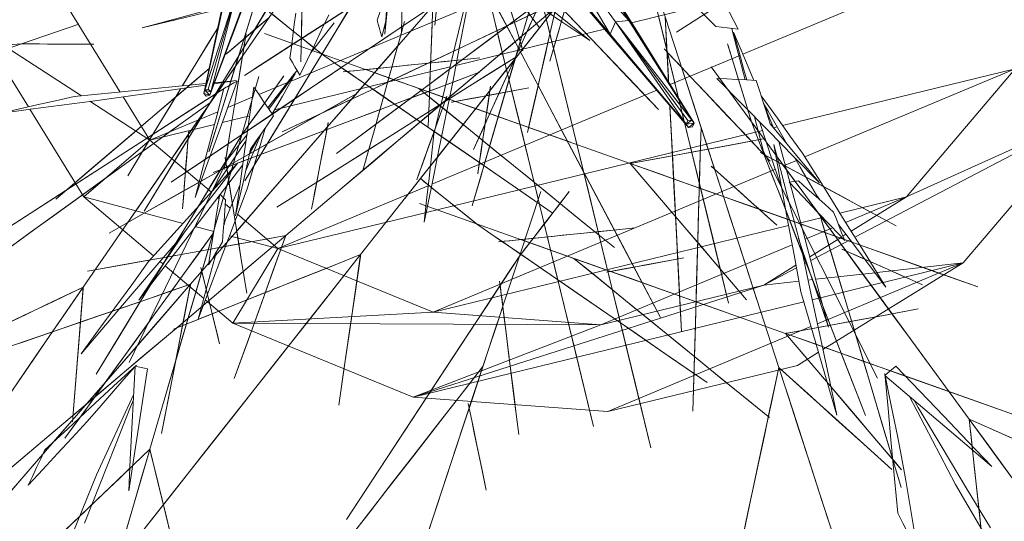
# Model space of a CAD drawing. Header units: centimetres. Extents: x 511 to 2122, y 723 to 1373.
# Tile 33 of 89: x 1365 to 1393, y 979 to 993. Entities that reach past the tile are written whole.
import ezdxf

# ---------------------------------------------------------------- set-up
doc = ezdxf.new("R2010")
doc.units = ezdxf.units.CM
doc.layers.add('A-DETL-GENF', color=92, linetype='Continuous', lineweight=18)
doc.layers.add('G-IMPT', color=8, linetype='Continuous', lineweight=18)

# ---------------------------------------------------------------- blocks, each defined once
blk = doc.blocks.new('Vegetação 69 - Tree_Bamboo26_DWG-477148-PROJETO_TÉRREO')
at = {"layer": 'G-IMPT'}
for p, q in [((49.683, -29.289), (53.475, -25.707)), ((49.764, -26.913), (53.475, -25.707)), ((45.364, -28.343), (49.646, -26.951)), ((42.132, -30.691), (45.364, -28.343)), ((43.212, -32.282), (45.364, -28.343)), ((45.364, -28.343), (47.092, -31.735)), ((37.678, -28.827), (37.641, -28.774)), ((47.092, -31.735), (49.365, -29.589)), ((49.444, -30.971), (54.071, -29.467)), ((41.696, -31.008), (41.838, -30.904)), ((39.812, -32.376), (41.601, -31.077)), ((47.092, -31.735), (49.202, -31.049)), ((44.807, -33.395), (47.092, -31.735)), ((47.092, -31.735), (47.092, -34.639)), ((47.092, -31.735), (47.596, -34.913)), ((38.464, -33.356), (39.738, -32.43)), ((42.549, -33.498), (42.949, -32.765)), ((33.451, -40.256), (38.464, -33.356)), ((34.575, -48.963), (38.464, -33.356)), ((38.464, -33.356), (36.843, -41.984)), ((38.464, -33.356), (41.156, -36.048)), ((44.246, -33.803), (44.753, -33.434)), ((42.706, -33.983), (42.904, -34.093)), ((51.935, -34.003), (51.918, -33.938)), ((51.918, -33.938), (51.935, -34.003)), ((41.156, -36.048), (42.21, -34.117)), ((43.372, -34.438), (43.603, -34.27)), ((43.892, -34.059), (43.95, -34.018)), ((45.075, -35.415), (44.059, -34.148)), ((41.156, -36.048), (43.037, -34.681)), ((48.38, -34.74), (48.516, -34.504)), ((48.649, -34.581), (48.38, -34.74)), ((48.38, -34.74), (48.382, -34.583)), ((48.38, -34.74), (51.868, -37.12)), ((48.513, -34.816), (48.38, -34.74)), ((48.38, -34.74), (52.31, -37.375)), ((48.516, -34.504), (48.382, -34.583)), ((48.649, -34.581), (48.513, -34.816)), ((48.513, -34.816), (48.647, -34.737)), ((48.513, -34.816), (52.758, -37.11)), ((48.513, -34.816), (52.31, -37.375)), ((48.516, -34.504), (52.322, -36.334)), ((48.649, -34.581), (48.516, -34.504)), ((48.516, -34.504), (52.764, -36.59)), ((48.649, -34.581), (48.647, -34.737)), ((48.647, -34.737), (52.758, -37.11)), ((48.649, -34.581), (52.758, -37.11)), ((48.649, -34.581), (52.764, -36.59)), ((47.092, -34.989), (47.092, -36.222)), ((48.727, -36.023), (48.82, -35.04)), ((48.862, -35.069), (48.727, -36.023)), ((47.668, -35.372), (47.851, -36.525)), ((49.321, -35.941), (48.811, -35.431)), ((51.152, -35.772), (50.832, -35.451)), ((36.843, -41.984), (41.156, -36.048)), ((41.156, -36.048), (41.156, -42.672)), ((41.156, -36.048), (42.27, -43.079)), ((51.315, -43.498), (48.863, -36.415)), ((47.898, -36.823), (48.124, -38.248)), ((47.092, -37.346), (47.092, -45.241)), ((48.979, -39.913), (50.433, -37.696)), ((48.138, -38.337), (49.421, -46.436)), ((46.849, -48.191), (40.046, -39.497)), ((50.162, -40.765), (49.129, -39.458)), ((48.979, -39.913), (46.504, -43.687)), ((30.815, -48.367), (33.451, -40.256)), ((33.451, -57.825), (33.451, -40.256)), ((33.451, -40.256), (34.575, -56.3)), ((33.451, -40.256), (34.575, -48.963)), ((34.575, -48.963), (36.843, -41.984)), ((36.843, -41.984), (36.843, -57.975)), ((36.843, -41.984), (39.379, -57.995)), ((41.156, -42.713), (41.156, -57.844)), ((49.082, -42.651), (49.698, -42.983)), ((42.297, -43.251), (43.964, -53.774)), ((46.504, -43.687), (41.123, -51.892)), ((47.092, -45.503), (47.092, -51.146)), ((49.978, -52.19), (46.849, -48.191)), ((30.815, -48.367), (30.815, -56.896)), ((32.322, -57.877), (30.815, -48.367)), ((34.575, -56.3), (34.575, -48.963)), ((34.575, -48.963), (35.995, -57.925)), ((46.294, -52.596), (50.855, -50.383)), ((46.294, -52.596), (50.004, -50.735)), ((46.825, -52.376), (50.855, -50.383)), ((46.825, -52.376), (51.59, -50.955)), ((47.092, -51.195), (47.092, -52.196)), ((47.216, -53.319), (51.59, -50.955)), ((47.286, -52.738), (51.59, -50.955)), ((46.685, -53.539), (51.475, -51.88)), ((47.216, -53.319), (51.475, -51.88)), ((42.055, -54.739), (46.825, -52.376)), ((42.214, -54.673), (46.825, -52.376)), ((46.825, -52.376), (46.294, -52.596)), ((46.685, -53.539), (50.624, -52.232)), ((47.286, -52.738), (46.825, -52.376)), ((42.055, -54.739), (46.294, -52.596)), ((42.214, -54.673), (47.286, -52.738)), ((42.331, -54.956), (47.286, -52.738)), ((42.352, -54.782), (47.286, -52.738)), ((47.286, -52.738), (47.216, -53.319)), ((42.172, -55.022), (47.216, -53.319)), ((42.331, -54.956), (47.216, -53.319)), ((47.216, -53.319), (46.685, -53.539)), ((42.172, -55.022), (46.685, -53.539)), ((47.092, -53.404), (47.092, -56.323)), ((44.063, -54.401), (44.581, -57.672)), ((42.055, -54.739), (42.033, -54.914)), ((42.172, -55.022), (42.033, -54.914)), ((42.214, -54.673), (42.055, -54.739)), ((42.172, -55.022), (42.055, -54.739)), ((42.214, -54.673), (42.172, -55.022)), ((42.331, -54.956), (42.172, -55.022)), ((42.214, -54.673), (42.331, -54.956)), ((42.214, -54.673), (42.352, -54.782)), ((42.331, -54.956), (42.352, -54.782)), ((34.378, -57.831), (34.575, -56.3)), ((34.575, -56.3), (35.086, -57.872)), ((34.575, -56.3), (34.965, -57.865)), ((31.152, -57.931), (30.815, -56.896)), ((44.601, -57.802), (47.092, -73.528)), ((33.451, -65.007), (31.222, -58.147)), ((32.434, -58.588), (32.37, -58.18)), ((33.451, -58.501), (33.451, -58.211)), ((34.301, -58.429), (34.325, -58.236)), ((35.063, -58.257), (35.089, -58.362)), ((35.213, -58.261), (35.241, -58.349)), ((36.091, -58.53), (36.295, -59.82)), ((36.843, -58.514), (36.843, -59.506)), ((40.511, -58.435), (38.684, -58.474)), ((39.452, -58.457), (39.534, -58.978)), ((41.156, -58.349), (41.156, -58.51)), ((33.451, -65.007), (32.437, -58.608)), ((33.451, -61.374), (33.451, -58.586)), ((33.948, -61.158), (34.283, -58.569)), ((35.136, -58.55), (35.606, -60.438)), ((35.305, -58.547), (35.809, -60.098)), ((41.156, -58.758), (41.156, -69.215)), ((39.598, -59.377), (41.156, -69.215)), ((37.611, -59.568), (37.844, -59.466)), ((35.834, -60.175), (35.881, -60.319)), ((29.565, -60.524), (29.492, -60.521)), ((35.963, -60.572), (36.843, -63.279)), ((36.392, -60.431), (36.843, -63.279)), ((36.843, -60.283), (36.843, -63.279)), ((35.671, -60.699), (38.464, -71.907)), ((33.451, -65.007), (33.938, -61.237)), ((33.451, -65.007), (33.451, -61.397)), ((36.843, -63.279), (41.156, -69.215)), ((38.464, -71.907), (36.843, -63.279)), ((33.451, -65.007), (38.464, -71.907))]:
    blk.add_line(p, q, dxfattribs=at)
at = {"layer": 'G-IMPT', "flags": 128}
for points in [[(52.763, -29.91), (52.509, -27.271), (52.076, -22.779), (51.136, -13.011)], [(35.808, -25.273), (34.371, -23.243), (32.934, -21.214), (31.498, -19.185), (30.061, -17.156)], [(30.061, -17.156), (31.849, -19.681), (33.638, -22.207), (35.426, -24.733), (37.214, -27.259)], [(45.812, -27.602), (45.025, -25.328), (44.239, -23.055), (43.452, -20.781), (42.666, -18.507)], [(42.666, -18.507), (43.687, -21.458), (44.708, -24.408), (45.73, -27.359), (46.751, -30.309)], [(24.508, -19.551), (26.736, -21.161), (28.965, -22.772), (31.193, -24.382), (33.421, -25.993)], [(37.971, -29.176), (36.862, -26.95), (35.752, -24.725), (34.643, -22.5), (33.533, -20.275)], [(33.533, -20.275), (34.914, -23.045), (36.295, -25.814), (37.676, -28.584), (39.057, -31.354)], [(32.117, -25.335), (31.599, -24.436), (31.08, -23.538), (30.561, -22.639), (30.042, -21.741)], [(41.534, -27.376), (40.321, -26.017), (39.108, -24.657), (37.895, -23.298), (36.682, -21.938)], [(40.357, -21.711), (40.652, -23.128), (40.946, -24.544), (41.241, -25.961), (41.535, -27.378)], [(52.509, -27.271), (52.702, -26.117), (52.895, -24.964), (53.088, -23.811), (53.281, -22.657)], [(35.773, -26.132), (35.254, -25.346), (34.735, -24.559), (34.216, -23.773), (33.697, -22.986)], [(33.697, -22.986), (34.028, -23.255), (34.36, -23.523), (34.691, -23.792), (35.022, -24.061)], [(40.165, -27.839), (40.057, -26.677), (39.949, -25.515), (39.841, -24.353), (39.733, -23.19)], [(39.733, -23.19), (39.786, -23.763), (39.84, -24.336), (39.893, -24.91), (39.946, -25.483)], [(31.065, -23.513), (31.789, -24.766), (32.512, -26.019), (33.236, -27.272), (33.959, -28.525)], [(38.122, -23.553), (38.975, -24.508), (39.828, -25.464), (40.681, -26.42), (41.534, -27.376)], [(35.022, -24.061), (35.686, -25.252), (36.35, -26.444), (37.014, -27.635), (37.678, -28.827)], [(41.535, -27.378), (41.348, -26.476), (41.16, -25.574), (40.973, -24.673), (40.786, -23.771)], [(46.442, -30.702), (45.809, -29.148), (45.177, -27.593), (44.544, -26.039), (43.912, -24.485)], [(43.912, -24.485), (44.403, -25.69), (44.893, -26.896), (45.384, -28.102), (45.874, -29.307)], [(53.01, -24.276), (52.885, -25.025), (52.759, -25.774), (52.634, -26.522), (52.509, -27.271)], [(33.957, -28.524), (32.379, -27.613), (30.802, -26.702), (29.224, -25.791), (27.646, -24.88)], [(34.992, -33.038), (33.46, -31.08), (31.928, -29.122), (30.396, -27.164), (28.863, -25.205)], [(28.863, -25.205), (30.771, -27.643), (32.678, -30.08), (34.585, -32.518), (36.492, -34.955)], [(36.234, -28.339), (35.958, -28.143), (34.472, -27.093), (32.986, -26.043), (31.5, -24.992)], [(33.959, -28.525), (33.499, -27.728), (33.038, -26.93), (32.578, -26.132), (32.117, -25.335)], [(39.66, -30.145), (38.573, -28.867), (37.485, -27.589), (36.397, -26.311), (35.31, -25.033)], [(35.31, -25.033), (36.153, -26.024), (36.997, -27.016), (37.841, -28.007), (38.684, -28.998)], [(40.546, -31.964), (39.361, -30.291), (38.177, -28.618), (36.992, -26.946), (35.808, -25.273)], [(35.923, -25.526), (37.31, -25.984), (38.696, -26.441), (40.083, -26.898), (41.47, -27.356)], [(41.535, -27.378), (40.132, -26.915), (38.729, -26.452), (37.326, -25.989), (35.923, -25.526)], [(39.946, -25.483), (40.096, -27.103), (40.247, -28.724), (40.397, -30.345), (40.547, -31.966)], [(49.2, -31.057), (49.346, -29.697), (49.493, -28.337), (49.64, -26.976), (49.786, -25.616)], [(49.786, -25.616), (49.772, -26.454), (49.757, -27.291), (49.743, -28.129), (49.728, -28.967)], [(29.519, -25.962), (30.629, -26.603), (31.738, -27.243), (32.848, -27.884), (33.957, -28.524)], [(33.421, -25.993), (34.427, -26.793), (35.432, -27.593), (36.438, -28.393)], [(37.631, -28.76), (37.202, -28.153), (36.726, -27.48), (36.25, -26.806), (35.773, -26.132)], [(42.601, -31.961), (41.632, -30.619), (40.662, -29.278), (39.692, -27.936), (38.723, -26.595)], [(38.723, -26.595), (39.529, -27.55), (40.335, -28.506), (41.141, -29.461), (41.947, -30.417)], [(43.058, -32.38), (41.72, -31.043), (40.383, -29.705), (39.045, -28.367), (37.707, -27.029)], [(37.707, -27.029), (39.335, -28.657), (40.963, -30.285), (42.591, -31.913), (44.219, -33.541)], [(32.417, -27.201), (33.725, -27.59), (35.032, -27.98), (36.34, -28.37), (37.647, -28.76)], [(37.402, -29.263), (36.156, -28.747), (34.91, -28.232), (33.663, -27.716), (32.417, -27.201)], [(37.214, -27.259), (38.047, -28.435), (38.88, -29.611), (39.713, -30.788), (40.546, -31.964)], [(41.47, -27.356), (41.486, -27.361), (41.503, -27.367), (41.519, -27.372), (41.535, -27.378)], [(52.838, -40.045), (51.073, -38.067), (48.068, -34.699), (41.535, -27.378)], [(48.968, -33.889), (48.117, -32.2), (47.266, -30.51), (46.414, -28.821), (45.563, -27.131)], [(45.563, -27.131), (46.599, -29.187), (47.635, -31.243), (48.671, -33.299), (49.522, -34.988)], [(51.752, -30.352), (51.941, -29.582), (52.131, -28.811), (52.32, -28.041), (52.509, -27.271)], [(52.509, -27.271), (52.472, -27.421), (52.435, -27.57), (52.399, -27.72), (52.362, -27.87)], [(40.547, -31.966), (40.452, -30.934), (40.356, -29.903), (40.26, -28.871), (40.165, -27.839)], [(41.884, -32.378), (41.955, -31.213), (42.026, -30.048), (42.098, -28.883), (42.169, -27.718)], [(42.169, -27.718), (42.134, -28.293), (42.098, -28.867), (42.063, -29.442), (42.028, -30.016)], [(48.55, -35.513), (47.866, -33.535), (47.181, -31.557), (46.496, -29.58), (45.812, -27.602)], [(52.362, -27.87), (52.235, -28.384), (52.109, -28.898), (51.983, -29.412), (51.857, -29.926)], [(28.05, -28.525), (29.51, -28.525), (30.97, -28.525), (32.43, -28.525), (33.89, -28.525)], [(33.959, -28.525), (32.482, -28.525), (31.004, -28.525), (29.527, -28.525), (28.05, -28.525)], [(33.89, -28.525), (33.907, -28.525), (33.925, -28.525), (33.942, -28.525), (33.959, -28.525)], [(48.662, -37.014), (46.366, -35.688), (42.457, -33.431), (33.959, -28.525)], [(37.647, -28.76), (37.586, -28.886), (37.525, -29.011), (37.464, -29.137), (37.402, -29.263)], [(46.331, -35.917), (45.466, -34.823), (37.856, -28.547)], [(34.507, -29.188), (36, -29.874), (37.492, -30.56), (38.984, -31.247), (40.477, -31.933)], [(40.547, -31.966), (39.037, -31.271), (37.527, -30.577), (36.017, -29.882), (34.507, -29.188)], [(41.629, -36.513), (40.715, -34.678), (39.8, -32.844), (38.886, -31.01), (37.971, -29.176)], [(38.684, -28.998), (39.628, -30.107), (40.571, -31.215), (41.514, -32.323), (42.457, -33.431)], [(45.613, -36.302), (45.102, -34.484), (44.591, -32.667), (44.08, -30.849), (43.569, -29.032)], [(43.569, -29.032), (43.966, -30.442), (44.362, -31.851), (44.758, -33.261), (45.154, -34.671)], [(49.728, -28.967), (49.478, -30.731), (49.228, -32.495), (48.977, -34.259), (48.915, -34.696)], [(44.035, -34.119), (43.955, -34.019), (42.772, -32.545), (41.59, -31.07), (40.407, -29.596)], [(40.407, -29.596), (41.928, -31.262), (42.856, -32.279)], [(47.47, -34.028), (46.447, -32.883), (45.425, -31.737), (44.403, -30.591), (43.381, -29.446)], [(43.381, -29.446), (44.126, -30.281), (44.872, -31.117), (45.617, -31.952), (46.363, -32.788)], [(45.874, -29.307), (46.423, -30.655), (46.971, -32.003), (47.52, -33.351), (48.068, -34.699)], [(41.678, -32.982), (40.349, -32.214), (39.019, -31.446), (37.689, -30.679), (36.36, -29.911)], [(36.36, -29.911), (37.33, -30.471), (38.299, -31.031), (39.269, -31.591), (40.239, -32.151)], [(42.028, -30.016), (41.929, -31.641), (41.829, -33.265), (41.73, -34.89), (41.631, -36.515)], [(51.857, -29.926), (51.831, -30.033), (51.804, -30.139), (51.778, -30.245), (51.752, -30.352)], [(42.457, -33.431), (41.758, -32.61), (41.059, -31.788), (40.36, -30.967), (39.66, -30.145)], [(41.947, -30.417), (42.763, -31.619), (43.579, -32.822), (44.395, -34.025), (45.211, -35.227)], [(48.964, -33.583), (48.321, -32.939), (47.066, -31.683), (45.811, -30.427)], [(45.811, -30.427), (47.44, -32.057), (48.964, -33.581)], [(46.751, -30.309), (47.201, -31.61), (47.651, -32.911), (48.101, -34.212), (48.55, -35.513)], [(39.467, -35.394), (39.303, -34.238), (39.14, -33.082), (38.977, -31.926), (38.813, -30.77)], [(38.813, -30.77), (38.894, -31.34), (38.974, -31.91), (39.055, -32.48), (39.135, -33.05)], [(48.786, -35.406), (48.023, -34.643), (46.726, -33.346), (45.428, -32.048), (44.13, -30.75)], [(44.13, -30.75), (45.746, -32.366), (47.361, -33.981), (48.786, -35.406)], [(48.068, -34.699), (47.662, -33.7), (47.255, -32.701), (46.849, -31.701), (46.442, -30.702)], [(39.057, -31.354), (39.7, -32.643), (40.343, -33.933), (40.986, -35.223), (41.629, -36.513)], [(48.856, -34.667), (48.963, -33.54), (49.082, -32.299), (49.2, -31.057)], [(44.054, -35.376), (42.789, -34.512), (41.523, -33.648), (40.257, -32.785), (38.992, -31.921)], [(38.992, -31.921), (39.97, -32.464), (40.948, -33.007), (41.663, -33.404)], [(40.239, -32.151), (41.326, -32.778), (42.413, -33.406), (43.499, -34.033), (44.586, -34.661)], [(40.477, -31.933), (40.494, -31.941), (40.512, -31.95), (40.53, -31.958), (40.547, -31.966)], [(51.584, -47.553), (49.86, -45.119), (46.926, -40.975), (40.547, -31.966)], [(45.211, -35.227), (44.558, -34.41), (43.906, -33.594), (43.254, -32.777), (42.601, -31.961)], [(48.035, -40.184), (47.296, -38.188), (46.558, -36.191), (45.819, -34.195), (45.081, -32.199)], [(45.081, -32.199), (45.98, -34.628), (46.878, -37.057), (47.777, -39.486), (48.675, -41.915)], [(39.009, -32.579), (38.687, -32.579), (38.366, -32.579), (38.044, -32.579), (37.722, -32.579)], [(37.722, -32.579), (38.581, -32.579), (39.44, -32.579), (40.299, -32.579), (41.158, -32.579)], [(40.981, -32.579), (40.488, -32.579), (39.995, -32.579), (39.502, -32.579), (39.009, -32.579)], [(41.158, -32.579), (41.114, -32.579), (41.07, -32.579), (41.026, -32.579), (40.981, -32.579)], [(41.631, -36.515), (41.694, -35.481), (41.757, -34.447), (41.82, -33.413), (41.884, -32.378)], [(46.366, -35.688), (45.539, -34.861), (44.712, -34.034), (43.885, -33.207), (43.058, -32.38)], [(45.061, -32.81), (44.755, -32.709), (44.45, -32.608), (44.144, -32.507), (43.839, -32.407)], [(43.839, -32.407), (44.654, -32.676), (45.47, -32.945), (46.286, -33.214), (47.102, -33.483)], [(51.934, -36.11), (51.935, -34.505), (51.936, -32.572)], [(51.936, -32.572), (51.976, -34.191), (52.017, -35.809), (52.027, -36.193)], [(40.045, -39.495), (38.782, -37.881), (37.518, -36.267), (36.255, -34.653), (34.992, -33.038)], [(36.087, -32.845), (37.457, -33.752), (38.826, -34.659), (40.196, -35.565), (41.566, -36.472)], [(41.631, -36.515), (40.245, -35.598), (38.859, -34.68), (37.473, -33.763), (36.087, -32.845)], [(39.135, -33.05), (39.363, -34.662), (39.591, -36.273), (39.819, -37.885), (40.046, -39.497)], [(42.025, -33.765), (41.815, -33.555), (41.605, -33.346), (41.395, -33.137), (41.185, -32.927)], [(41.185, -32.927), (41.908, -33.23), (42.631, -33.532), (43.354, -33.834), (44.078, -34.137)], [(44.586, -34.661), (43.859, -34.241), (43.132, -33.821), (42.405, -33.401), (41.678, -32.982)], [(44.181, -33.054), (45.31, -33.804), (46.439, -34.555), (47.568, -35.305), (48.697, -36.055)], [(48.515, -35.413), (47.432, -34.823), (46.348, -34.234), (45.264, -33.644), (44.181, -33.054)], [(46.934, -33.428), (46.466, -33.273), (45.997, -33.119), (45.529, -32.964), (45.061, -32.81)], [(46.363, -32.788), (47.198, -33.724), (48.034, -34.661), (48.87, -35.597), (49.705, -36.534)], [(44.219, -33.541), (44.755, -34.078), (45.292, -34.614), (45.829, -35.151), (46.366, -35.688)], [(47.102, -33.483), (47.06, -33.469), (47.018, -33.455), (46.976, -33.442), (46.934, -33.428)], [(31.012, -39.727), (29.839, -38.247), (28.667, -36.768), (27.494, -35.288), (26.321, -33.808)], [(26.321, -33.808), (27.231, -34.956), (28.141, -36.104), (29.05, -37.251), (29.96, -38.399)], [(43.771, -34.323), (43.334, -34.184), (42.898, -34.044), (42.461, -33.904), (42.025, -33.765)], [(44.239, -33.795), (44.968, -34.594), (46.086, -35.819)], [(49.522, -34.988), (49.495, -34.934), (48.968, -33.889)], [(50.832, -35.451), (49.576, -34.195), (49.06, -33.678)], [(49.069, -33.686), (50.699, -35.316), (51.156, -35.774)], [(45.57, -34.74), (44.073, -34.619), (42.576, -34.499), (41.079, -34.379), (39.582, -34.258)], [(39.582, -34.258), (40.377, -34.322), (41.173, -34.386), (41.968, -34.45), (42.763, -34.514)], [(42.904, -34.093), (43.915, -34.837), (44.253, -35.086)], [(44.078, -34.137), (44.001, -34.184), (43.924, -34.23), (43.847, -34.277), (43.771, -34.323)], [(45.973, -41.575), (45.746, -39.701), (45.52, -37.826), (45.293, -35.952), (45.066, -34.078)], [(45.066, -34.078), (45.242, -35.532), (45.418, -36.985), (45.594, -38.439), (45.77, -39.893)], [(45.987, -34.121), (47.756, -35.179), (49.716, -36.352), (51.676, -37.525), (53.636, -38.698)], [(52.095, -37.776), (50.52, -36.833), (48.945, -35.891), (47.37, -34.948), (46.007, -34.132)], [(49.705, -36.534), (49.146, -35.907), (48.587, -35.281), (48.028, -34.654), (47.47, -34.028)], [(46.342, -40.149), (45.344, -38.74), (44.346, -37.33), (43.347, -35.921), (42.349, -34.511)], [(42.349, -34.511), (43.077, -35.539), (43.805, -36.567), (44.533, -37.595), (45.261, -38.623)], [(42.763, -34.514), (43.219, -34.551), (43.675, -34.587), (44.13, -34.624), (44.586, -34.661)], [(48.273, -36.694), (46.952, -36.165), (45.63, -35.637), (44.309, -35.109), (42.987, -34.581)], [(42.987, -34.581), (43.656, -34.914), (44.325, -35.247), (44.993, -35.579), (45.662, -35.912)], [(44.586, -34.661), (44.832, -34.68), (45.078, -34.7), (45.324, -34.72), (45.57, -34.74)], [(50.615, -36.917), (49.231, -36.334), (47.847, -35.75), (46.463, -35.167), (45.079, -34.584)], [(45.079, -34.584), (45.814, -34.893), (46.549, -35.203), (47.284, -35.513), (48.019, -35.823)], [(45.154, -34.671), (45.597, -36.247), (46.04, -37.823), (46.483, -39.399), (46.926, -40.975)], [(36.492, -34.955), (37.38, -36.09), (38.268, -37.225), (39.157, -38.36), (40.045, -39.495)], [(40.046, -39.497), (39.901, -38.471), (39.757, -37.445), (39.612, -36.419), (39.467, -35.394)], [(46.426, -36.766), (46.223, -36.647), (45.5, -36.223), (44.777, -35.8), (44.054, -35.376)], [(49.567, -40.53), (48.269, -39.233), (46.972, -37.935), (45.674, -36.637), (44.376, -35.339)], [(44.376, -35.339), (45.992, -36.955), (47.607, -38.57), (49.222, -40.185), (50.837, -41.8)], [(44.772, -35.469), (44.925, -35.582), (45.935, -36.326), (46.22, -36.536)], [(48.434, -38.093), (47.917, -37.492), (47.4, -36.891), (46.883, -36.289), (46.366, -35.688)], [(46.366, -35.688), (46.466, -35.805), (46.567, -35.922), (46.667, -36.039), (46.768, -36.156)], [(48.697, -36.055), (48.651, -35.895), (48.606, -35.734), (48.561, -35.574), (48.515, -35.413)], [(48.811, -35.431), (48.976, -35.596), (50.591, -37.211)], [(34.745, -42.373), (33.293, -40.817), (31.841, -39.26), (30.39, -37.704), (28.938, -36.147)], [(28.938, -36.147), (30.705, -38.041), (32.471, -39.935), (34.237, -41.83), (36.004, -43.724)], [(46.122, -36.427), (45.955, -36.268), (45.488, -35.826)], [(45.662, -35.912), (45.957, -36.242), (46.253, -36.573), (46.548, -36.903), (46.843, -37.233)], [(46.768, -36.156), (47.113, -36.557), (47.458, -36.958), (47.804, -37.36), (48.149, -37.761)], [(48.019, -35.823), (48.441, -36.001), (48.862, -36.178), (49.284, -36.356), (49.705, -36.534)], [(51.933, -38.553), (51.461, -38.081), (50.391, -37.011), (49.321, -35.941)], [(49.956, -35.849), (50.048, -36.033), (50.39, -36.711), (50.732, -37.389), (51.073, -38.067)], [(51.073, -38.067), (50.547, -37.022), (50.021, -35.978), (49.956, -35.849)], [(41.566, -36.472), (41.582, -36.483), (41.598, -36.493), (41.615, -36.504), (41.631, -36.515)], [(50.153, -53.607), (48.822, -50.938), (46.556, -46.394), (41.631, -36.515)], [(45.313, -43.586), (44.716, -41.795), (44.119, -40.004), (43.522, -38.213), (42.925, -36.422)], [(42.925, -36.422), (43.388, -37.811), (43.851, -39.2), (44.314, -40.589), (44.778, -41.978)], [(46.926, -40.975), (46.598, -39.807), (46.27, -38.639), (45.941, -37.47), (45.613, -36.302)], [(49.705, -36.534), (49.933, -36.63), (50.16, -36.725), (50.387, -36.821), (50.615, -36.917)], [(33.88, -37.011), (35.404, -37.625), (36.927, -38.239), (38.451, -38.854), (39.974, -39.468)], [(40.046, -39.497), (38.505, -38.875), (36.963, -38.254), (35.422, -37.632), (33.88, -37.011)], [(46.843, -37.233), (47.201, -37.098), (47.558, -36.963), (47.916, -36.828), (48.273, -36.694)], [(51.315, -43.498), (50.779, -41.95), (50.197, -40.27), (49.615, -38.589), (49.033, -36.909)], [(49.033, -36.909), (49.5, -38.256), (49.966, -39.603), (50.433, -40.951), (50.9, -42.298)], [(47.773, -45.782), (47.348, -43.696), (46.924, -41.61), (46.5, -39.525), (46.075, -37.439)], [(46.075, -37.439), (46.592, -39.977), (47.108, -42.515), (47.624, -45.053), (48.141, -47.591)], [(48.407, -38.593), (47.59, -37.818), (46.936, -37.198)], [(47.183, -37.104), (47.448, -37.426), (47.928, -38.01), (48.407, -38.593)], [(48.532, -38.703), (48.424, -38.566), (47.249, -37.079)], [(50.591, -37.211), (51.344, -37.964), (51.933, -38.553)], [(40.863, -47.802), (38.333, -46.222), (34.028, -43.531), (24.666, -37.681)], [(43.803, -38.483), (43.474, -38.332), (43.145, -38.181), (42.816, -38.03), (42.487, -37.878)], [(42.487, -37.878), (43.365, -38.282), (44.243, -38.686), (45.121, -39.09), (46, -39.494)], [(48.149, -37.761), (48.22, -37.844), (48.292, -37.927), (48.363, -38.01), (48.434, -38.093)], [(51.498, -37.984), (50.869, -38.467), (50.239, -38.949), (49.609, -39.431), (48.979, -39.913)], [(49.469, -39.538), (49.89, -39.216), (50.31, -38.894), (50.73, -38.573), (51.15, -38.251)], [(29.96, -38.399), (30.977, -39.682), (31.994, -40.965), (33.011, -42.248), (34.028, -43.531)], [(45.819, -39.411), (45.315, -39.179), (44.811, -38.947), (44.307, -38.715), (43.803, -38.483)], [(45.261, -38.623), (46.077, -39.776), (46.893, -40.928), (47.709, -42.08), (48.525, -43.233)], [(48.292, -38.775), (48.499, -38.712), (48.706, -38.65), (48.914, -38.588), (49.121, -38.525)], [(49.121, -38.525), (49.583, -38.704), (50.045, -38.883), (50.507, -39.061), (50.969, -39.24)], [(50.565, -40.629), (49.997, -40.166), (49.428, -39.702), (48.86, -39.238), (48.292, -38.775)], [(48.862, -38.951), (50.033, -39.265), (51.204, -39.579), (51.933, -39.774)], [(51.933, -39.774), (51.232, -39.586), (50.047, -39.269), (48.862, -38.951)], [(33.17, -42.995), (31.705, -42.08), (30.24, -41.165), (28.775, -40.249), (27.31, -39.334)], [(27.31, -39.334), (28.379, -40.002), (29.447, -40.669), (30.515, -41.337), (31.584, -42.004)], [(39.974, -39.468), (39.992, -39.475), (40.01, -39.482), (40.028, -39.49), (40.046, -39.497)], [(46.105, -45.489), (45.334, -43.943), (44.564, -42.397), (43.793, -40.851), (43.022, -39.306)], [(43.022, -39.306), (43.584, -40.433), (44.146, -41.56), (44.708, -42.688), (45.271, -43.815)], [(47.918, -47.347), (47.085, -45.389), (46.252, -43.43), (45.419, -41.472), (44.586, -39.513)], [(44.586, -39.513), (45.6, -41.896), (46.614, -44.28), (47.627, -46.663), (48.641, -49.046)], [(46, -39.494), (45.954, -39.473), (45.909, -39.452), (45.864, -39.431), (45.819, -39.411)], [(48.979, -39.913), (49.102, -39.819), (49.224, -39.726), (49.347, -39.632), (49.469, -39.538)], [(34.028, -43.531), (33.274, -42.58), (32.52, -41.629), (31.766, -40.678), (31.012, -39.727)], [(48.979, -39.913), (48.107, -40.692), (47.234, -41.47), (46.362, -42.249), (45.489, -43.027)], [(45.77, -39.893), (45.966, -41.518), (46.163, -43.144), (46.36, -44.769), (46.556, -46.394)], [(46.714, -41.935), (47.28, -41.429), (47.847, -40.924), (48.413, -40.419), (48.979, -39.913)], [(48.525, -43.233), (47.979, -42.462), (47.433, -41.691), (46.887, -40.92), (46.342, -40.149)], [(49.86, -45.119), (49.404, -43.885), (48.947, -42.651), (48.491, -41.418), (48.035, -40.184)], [(49.493, -43.776), (48.02, -42.949), (46.546, -42.122), (45.073, -41.296), (43.599, -40.469)], [(43.599, -40.469), (44.382, -40.908), (45.165, -41.347), (45.947, -41.786), (46.73, -42.225)], [(47.988, -40.653), (47.782, -42.141), (47.577, -43.629), (47.372, -45.116), (47.166, -46.604)], [(47.853, -41.631), (47.887, -41.387), (47.92, -41.142), (47.954, -40.898), (47.988, -40.653)], [(53.846, -44.809), (52.776, -43.739), (51.707, -42.67), (50.637, -41.6), (49.567, -40.53)], [(45.1, -45.829), (45.788, -44.78), (46.476, -43.73), (47.164, -42.681), (47.853, -41.631)], [(46.556, -46.394), (46.411, -45.189), (46.265, -43.985), (46.119, -42.78), (45.973, -41.575)], [(47.853, -41.631), (47.392, -42.333), (46.932, -43.035), (46.472, -43.737), (46.011, -44.439)], [(47.603, -43.443), (47.665, -42.99), (47.728, -42.537), (47.79, -42.084), (47.853, -41.631)], [(31.584, -42.004), (32.781, -42.752), (33.978, -43.501), (35.176, -44.249), (36.373, -44.997)], [(39.843, -48.066), (41.561, -46.533), (43.278, -45), (44.996, -43.467), (46.714, -41.935)], [(46.226, -47.394), (45.161, -46.034), (44.097, -44.673), (43.033, -43.313), (41.968, -41.953)], [(41.968, -41.953), (42.744, -42.945), (43.521, -43.937), (44.297, -44.929), (45.073, -45.921)], [(44.778, -41.978), (45.295, -43.532), (45.813, -45.085), (46.331, -46.638), (46.849, -48.191)], [(47.832, -49.446), (50.587, -48.305), (55.278, -46.362), (65.477, -42.137)], [(48.675, -41.915), (48.972, -42.716), (49.268, -43.517), (49.564, -44.318), (49.86, -45.119)], [(30.184, -42.438), (29.822, -42.425), (29.461, -42.413), (29.099, -42.4), (28.737, -42.387)], [(28.737, -42.387), (29.703, -42.421), (30.669, -42.455), (31.635, -42.489), (32.601, -42.522)], [(32.402, -42.515), (31.847, -42.496), (31.293, -42.477), (30.739, -42.457), (30.184, -42.438)], [(41.606, -42.524), (40.152, -44.741), (37.677, -48.514), (32.295, -56.72)], [(32.601, -42.522), (32.551, -42.521), (32.501, -42.519), (32.452, -42.517), (32.402, -42.515)], [(38.333, -46.222), (37.436, -45.26), (36.539, -44.298), (35.642, -43.335), (34.745, -42.373)], [(46.479, -45.223), (45.052, -44.55), (43.625, -43.877), (42.197, -43.204), (40.77, -42.531)], [(40.77, -42.531), (41.677, -42.863), (42.585, -43.194), (43.492, -43.526), (44.4, -43.858)], [(46.73, -42.225), (47.179, -42.477), (47.627, -42.729), (48.076, -42.981), (48.525, -43.233)], [(36.373, -44.997), (35.572, -44.497), (34.771, -43.996), (33.97, -43.496), (33.17, -42.995)], [(45.489, -43.027), (44.078, -44.287), (42.666, -45.546), (41.254, -46.806), (39.843, -48.066)], [(42.671, -42.812), (42.041, -43.294), (41.411, -43.776), (40.781, -44.258), (40.152, -44.741)], [(42.323, -43.078), (42.41, -43.012), (42.497, -42.945), (42.584, -42.878), (42.671, -42.812)], [(43.851, -43.454), (43.549, -43.254), (43.247, -43.054), (42.945, -42.855), (42.643, -42.655)], [(42.643, -42.655), (43.449, -43.188), (44.255, -43.722), (45.061, -44.255), (45.867, -44.788)], [(49.837, -42.621), (49.648, -42.628), (49.459, -42.636), (49.27, -42.643), (49.082, -42.651)], [(57.59, -45.735), (55.483, -45.004), (53.376, -44.274), (51.27, -43.543), (49.163, -42.813)], [(49.163, -42.813), (50.942, -43.38), (52.722, -43.946), (54.501, -44.513), (56.28, -45.079)], [(51.096, -43.429), (50.969, -43.347), (50.592, -43.105), (50.215, -42.863), (49.837, -42.621)], [(40.642, -44.365), (41.062, -44.044), (41.482, -43.722), (41.902, -43.4), (42.323, -43.078)], [(45.701, -44.679), (45.238, -44.372), (44.776, -44.066), (44.313, -43.76), (43.851, -43.454)], [(47.166, -46.604), (47.275, -45.814), (47.385, -45.024), (47.494, -44.234), (47.603, -43.443)], [(48.525, -43.233), (48.767, -43.369), (49.009, -43.504), (49.251, -43.64), (49.493, -43.776)], [(36.004, -43.724), (36.586, -44.348), (37.169, -44.973), (37.751, -45.597), (38.333, -46.222)], [(41.864, -47.202), (43.024, -46.323), (44.184, -45.444), (45.344, -44.566), (46.504, -43.687)], [(46.504, -43.687), (45.645, -44.338), (44.785, -44.99), (43.925, -45.641), (43.065, -46.293)], [(44.4, -43.858), (46.228, -44.797), (48.057, -45.736), (49.885, -46.675), (51.713, -47.613)], [(49.976, -45.171), (48.681, -44.802), (47.386, -44.433), (46.092, -44.064), (44.797, -43.696)], [(44.797, -43.696), (45.435, -43.877), (46.074, -44.059), (46.712, -44.241), (47.35, -44.423)], [(45.271, -43.815), (45.901, -45.079), (46.531, -46.342), (47.161, -47.606), (47.791, -48.87)], [(46.849, -48.191), (46.465, -47.04), (46.081, -45.888), (45.697, -44.737), (45.313, -43.586)], [(49.108, -43.54), (50.279, -43.854), (51.45, -44.168), (52.621, -44.482), (53.792, -44.796)], [(53.848, -44.81), (52.663, -44.493), (51.478, -44.175), (50.293, -43.858), (49.108, -43.54)], [(37.476, -45.125), (35.798, -44.93), (34.12, -44.736), (32.441, -44.542), (30.763, -44.348)], [(30.763, -44.348), (31.654, -44.451), (32.546, -44.554), (33.437, -44.657), (34.329, -44.76)], [(34.329, -44.76), (34.84, -44.82), (35.351, -44.879), (35.862, -44.938), (36.373, -44.997)], [(40.152, -44.741), (39.279, -45.519), (38.407, -46.298), (37.534, -47.076), (36.662, -47.855)], [(37.886, -46.762), (38.453, -46.257), (39.019, -45.751), (39.585, -45.246), (40.152, -44.741)], [(40.152, -44.741), (40.274, -44.647), (40.397, -44.553), (40.519, -44.459), (40.642, -44.365)], [(45.627, -47.432), (44.461, -46.759), (43.295, -46.086), (42.129, -45.413), (40.963, -44.74)], [(40.963, -44.74), (41.538, -45.071), (42.113, -45.403), (42.688, -45.735), (43.262, -46.067)], [(46.011, -44.439), (45.169, -45.723), (44.327, -47.007), (43.485, -48.291), (42.643, -49.574)], [(45.867, -44.788), (45.826, -44.761), (45.784, -44.734), (45.743, -44.706), (45.701, -44.679)], [(47.35, -44.423), (49.156, -44.937), (50.962, -45.452), (52.767, -45.966), (54.573, -46.48)], [(36.373, -44.997), (36.649, -45.029), (36.925, -45.061), (37.201, -45.093), (37.476, -45.125)], [(45.385, -48.366), (45.433, -47.508), (45.482, -46.651), (45.531, -45.793), (45.58, -44.935)], [(45.57, -45.112), (45.542, -45.604), (45.514, -46.097), (45.486, -46.589), (45.458, -47.081)], [(45.58, -44.935), (45.577, -44.979), (45.575, -45.024), (45.572, -45.068), (45.57, -45.112)], [(57.224, -47.944), (55.173, -47.213), (53.121, -46.483), (51.07, -45.752), (49.018, -45.022)], [(49.018, -45.022), (50.61, -45.588), (52.201, -46.155), (53.792, -46.722), (55.383, -47.288)], [(39.16, -45.481), (38.955, -46.969), (38.749, -48.456), (38.544, -49.944), (38.339, -51.432)], [(39.025, -46.459), (39.059, -46.214), (39.093, -45.97), (39.126, -45.725), (39.16, -45.481)], [(43.61, -45.851), (43.274, -45.716), (42.938, -45.581), (42.603, -45.445), (42.267, -45.31)], [(42.267, -45.31), (43.163, -45.671), (44.06, -46.033), (44.956, -46.394), (45.853, -46.756)], [(48.664, -49.555), (47.335, -48.512), (46.005, -47.47), (44.676, -46.427), (43.346, -45.385)], [(43.346, -45.385), (44.052, -45.938), (44.759, -46.492), (45.465, -47.046), (46.171, -47.6)], [(47.791, -48.87), (47.369, -48.024), (46.948, -47.179), (46.526, -46.334), (46.105, -45.489)], [(51.713, -47.613), (50.405, -47.016), (49.096, -46.418), (47.788, -45.821), (46.479, -45.223)], [(42.643, -49.574), (43.257, -48.638), (43.871, -47.702), (44.486, -46.765), (45.1, -45.829)], [(45.668, -46.681), (45.153, -46.474), (44.639, -46.266), (44.124, -46.059), (43.61, -45.851)], [(45.073, -45.921), (45.943, -47.033), (46.813, -48.145), (47.684, -49.257), (48.554, -50.369)], [(48.822, -50.938), (48.56, -49.649), (48.297, -48.36), (48.035, -47.071), (47.773, -45.782)], [(36.272, -50.657), (36.96, -49.607), (37.648, -48.558), (38.337, -47.508), (39.025, -46.459)], [(39.025, -46.459), (38.565, -47.161), (38.104, -47.863), (37.644, -48.565), (37.183, -49.267)], [(43.065, -46.293), (41.727, -47.306), (40.389, -48.319), (39.051, -49.332), (37.714, -50.346)], [(40.565, -49.007), (40.007, -48.311), (39.449, -47.615), (38.891, -46.918), (38.333, -46.222)], [(38.333, -46.222), (38.442, -46.357), (38.55, -46.493), (38.659, -46.628), (38.767, -46.764)], [(38.775, -48.271), (38.837, -47.818), (38.9, -47.365), (38.963, -46.912), (39.025, -46.459)], [(43.262, -46.067), (44.888, -47.006), (46.514, -47.945), (48.14, -48.883), (49.766, -49.822)], [(54.57, -46.481), (52.278, -47.057), (49.985, -47.633), (47.692, -48.209), (45.399, -48.785)], [(48.121, -48.101), (49.734, -47.696), (51.346, -47.291), (52.958, -46.886), (54.57, -46.481)], [(31.015, -52.893), (32.733, -51.36), (34.451, -49.828), (36.169, -48.295), (37.886, -46.762)], [(38.767, -46.764), (39.14, -47.228), (39.512, -47.693), (39.884, -48.158), (40.257, -48.623)], [(45.853, -46.756), (45.806, -46.737), (45.76, -46.718), (45.714, -46.7), (45.668, -46.681)], [(37.714, -50.346), (38.751, -49.56), (39.789, -48.774), (40.827, -47.988), (41.864, -47.202)], [(45.458, -47.081), (45.44, -47.402), (45.421, -47.724), (45.403, -48.045), (45.385, -48.366)], [(49.978, -52.19), (49.463, -50.979), (48.948, -49.768), (48.433, -48.558), (47.918, -47.347)], [(41.434, -47.612), (38.659, -47.611), (35.884, -47.61), (33.109, -47.609), (30.334, -47.609)], [(30.334, -47.609), (33.936, -47.609), (37.537, -47.609), (41.138, -47.61), (44.739, -47.61)], [(51.09, -47.613), (48.676, -47.613), (46.262, -47.612), (43.848, -47.612), (41.434, -47.612)], [(44.739, -47.61), (46.327, -47.611), (47.915, -47.611), (49.502, -47.612), (51.09, -47.613)], [(49.766, -49.822), (48.731, -49.225), (47.696, -48.627), (46.662, -48.03), (45.627, -47.432)], [(46.171, -47.6), (46.576, -47.917), (46.981, -48.235), (47.386, -48.552), (47.791, -48.87)], [(48.554, -50.369), (47.972, -49.625), (47.39, -48.882), (46.808, -48.138), (46.226, -47.394)], [(50.969, -47.613), (49.917, -48.572), (48.865, -49.53), (47.813, -50.489), (46.761, -51.448)], [(46.761, -51.448), (48.005, -50.5), (49.249, -49.553), (50.493, -48.605), (51.737, -47.658)], [(48.141, -47.591), (48.311, -48.428), (48.481, -49.264), (48.652, -50.101), (48.822, -50.938)], [(36.662, -47.855), (35.25, -49.114), (33.838, -50.374), (32.427, -51.634), (31.015, -52.893)], [(34.273, -51.58), (37.735, -50.71), (41.197, -49.841), (44.659, -48.971), (48.121, -48.101)], [(49.547, -50.866), (48.036, -50.11), (46.524, -49.355), (45.013, -48.6), (43.502, -47.844)], [(43.502, -47.844), (44.305, -48.245), (45.107, -48.647), (45.91, -49.048), (46.713, -49.449)], [(33.036, -52.029), (34.197, -51.151), (35.357, -50.272), (36.517, -49.393), (37.677, -48.514)], [(37.677, -48.514), (36.817, -49.166), (35.957, -49.817), (35.097, -50.469), (34.237, -51.12)], [(38.339, -51.432), (38.448, -50.642), (38.557, -49.851), (38.666, -49.061), (38.775, -48.271)], [(40.257, -48.623), (40.334, -48.719), (40.411, -48.815), (40.488, -48.911), (40.565, -49.007)], [(47.024, -48.504), (47.915, -48.454), (48.806, -48.405), (49.696, -48.355), (50.587, -48.305)], [(47.516, -48.477), (47.393, -48.484), (47.27, -48.49), (47.147, -48.497), (47.024, -48.504)], [(49.894, -48.344), (49.3, -48.377), (48.705, -48.41), (48.111, -48.443), (47.516, -48.477)], [(45.399, -48.785), (42.617, -49.484), (39.836, -50.183), (37.054, -50.881), (34.273, -51.58)], [(47.791, -48.87), (48.009, -49.041), (48.227, -49.212), (48.446, -49.383), (48.664, -49.555)], [(37.183, -49.267), (36.342, -50.55), (35.5, -51.834), (34.658, -53.118), (33.816, -54.402)], [(46.713, -49.449), (47.173, -49.679), (47.633, -49.909), (48.093, -50.139), (48.554, -50.369)], [(28.835, -49.823), (32.405, -49.823), (35.975, -49.823), (39.544, -49.823), (43.114, -49.823)], [(40.307, -49.823), (37.439, -49.823), (34.571, -49.823), (31.703, -49.823), (28.835, -49.823)], [(36.557, -53.194), (36.606, -52.336), (36.655, -51.478), (36.703, -50.62), (36.752, -49.763)], [(36.752, -49.763), (36.75, -49.807), (36.747, -49.851), (36.745, -49.895), (36.742, -49.94)], [(49.763, -49.823), (47.399, -49.823), (45.035, -49.823), (42.671, -49.823), (40.307, -49.823)], [(43.114, -49.823), (44.776, -49.823), (46.439, -49.823), (48.101, -49.823), (49.763, -49.823)], [(49.766, -49.822), (48.106, -50.781), (46.446, -51.739), (44.785, -52.698), (43.125, -53.656)], [(43.125, -53.656), (44.766, -52.709), (46.407, -51.762), (48.048, -50.814), (49.689, -49.867)], [(50.97, -52.231), (49.804, -51.558), (48.638, -50.885), (47.472, -50.212), (46.306, -49.539)], [(46.306, -49.539), (46.881, -49.871), (47.455, -50.203), (48.03, -50.534), (48.605, -50.866)], [(36.742, -49.94), (36.714, -50.432), (36.686, -50.924), (36.658, -51.416), (36.63, -51.909)], [(33.816, -54.402), (34.43, -53.466), (35.044, -52.529), (35.658, -51.593), (36.272, -50.657)], [(34.237, -51.12), (32.899, -52.133), (31.561, -53.147), (30.224, -54.16), (28.886, -55.173)], [(28.886, -55.173), (29.924, -54.387), (30.961, -53.601), (31.999, -52.815), (33.036, -52.029)], [(37.241, -53.987), (35.42, -53.487), (33.6, -52.987), (31.779, -52.487), (29.959, -51.987)], [(29.959, -51.987), (31.371, -52.375), (32.783, -52.762), (34.195, -53.15), (35.607, -53.538)], [(35.955, -54.497), (37.247, -53.846), (38.539, -53.195), (39.831, -52.544), (41.123, -51.892)], [(36.63, -51.909), (36.612, -52.23), (36.594, -52.551), (36.575, -52.872), (36.557, -53.194)], [(41.122, -51.894), (40.123, -53.418), (39.124, -54.941), (38.125, -56.465), (37.126, -57.988)], [(41.123, -51.892), (40.301, -52.307), (39.478, -52.721), (38.656, -53.136), (37.833, -53.55)], [(38.312, -56.179), (39.014, -55.108), (39.717, -54.037), (40.42, -52.966), (41.122, -51.894)], [(41.123, -51.892), (41.039, -53.368), (40.955, -54.843), (40.871, -56.318), (40.787, -57.793)], [(40.787, -57.793), (40.87, -56.335), (40.953, -54.877), (41.036, -53.419), (41.119, -51.961)], [(41.119, -51.961), (41.12, -51.944), (41.121, -51.927), (41.122, -51.91), (41.123, -51.892)], [(27.181, -54.288), (26.13, -53.781), (25.078, -53.274), (24.027, -52.766), (22.976, -52.259)], [(22.976, -52.259), (23.494, -52.509), (24.012, -52.759), (24.531, -53.01), (25.049, -53.26)], [(41.816, -53.915), (39.725, -53.517), (37.634, -53.12), (35.543, -52.723), (33.452, -52.326)], [(33.452, -52.326), (35.996, -52.809), (38.541, -53.292), (41.085, -53.776), (43.175, -54.173)], [(25.049, -53.26), (26.515, -53.967), (27.981, -54.674), (29.447, -55.382), (30.913, -56.089)], [(37.833, -53.55), (36.907, -54.017), (35.98, -54.484), (35.054, -54.951), (34.127, -55.418)], [(35.607, -53.538), (37.186, -53.972), (38.765, -54.405), (40.343, -54.839), (41.922, -55.273)], [(41.922, -55.273), (40.752, -54.951), (39.582, -54.63), (38.411, -54.308), (37.241, -53.987)], [(43.175, -54.173), (43.108, -54.16), (41.816, -53.915)], [(30.913, -56.089), (29.98, -55.639), (29.047, -55.189), (28.114, -54.738), (27.181, -54.288)], [(34.127, -55.418), (34.584, -55.187), (35.041, -54.957), (35.498, -54.727), (35.955, -54.497)], [(45.65, -54.622), (42.782, -54.622), (39.914, -54.622), (37.046, -54.622), (34.178, -54.622)], [(34.178, -54.622), (37.748, -54.622), (41.317, -54.622), (44.887, -54.622), (48.457, -54.622)], [(45.646, -54.519), (44.177, -55.354), (42.709, -56.19), (41.24, -57.026), (39.772, -57.861)], [(44.177, -54.363), (44.469, -54.419), (45.308, -54.578), (46.147, -54.738), (46.985, -54.897)], [(46.985, -54.897), (45.693, -54.651), (44.401, -54.406), (44.177, -54.363)], [(44.681, -55.068), (44.922, -54.931), (45.163, -54.793), (45.404, -54.656), (45.646, -54.519)], [(55.106, -54.622), (52.742, -54.622), (50.378, -54.622), (48.014, -54.622), (45.65, -54.622)], [(49.96, -54.676), (46.985, -54.897), (41.922, -55.273), (30.913, -56.089)], [(39.048, -55.486), (40.456, -55.381), (41.864, -55.277), (43.272, -55.172), (44.681, -55.068)], [(44.681, -55.068), (43.739, -55.138), (42.797, -55.208), (41.855, -55.278), (40.913, -55.347)], [(42.892, -56.086), (43.339, -55.831), (43.786, -55.577), (44.233, -55.322), (44.681, -55.068)], [(40.913, -55.347), (39.191, -55.475), (37.468, -55.603), (35.746, -55.731), (34.023, -55.858)], [(34.023, -55.858), (35.279, -55.765), (36.536, -55.672), (37.792, -55.579), (39.048, -55.486)], [(36.979, -57.478), (37.778, -56.934), (38.577, -56.39), (39.376, -55.846), (40.175, -55.302)], [(40.01, -55.414), (39.552, -55.726), (39.093, -56.039), (38.635, -56.351), (38.176, -56.663)], [(40.175, -55.302), (40.134, -55.33), (40.093, -55.358), (40.051, -55.386), (40.01, -55.414)], [(46.217, -55.214), (47.2, -58.03), (48.873, -62.824), (52.511, -73.246)], [(46.058, -56.953), (46.534, -56.664), (47.009, -56.374), (47.485, -56.084), (47.961, -55.794)], [(30.911, -56.09), (28.867, -56.241), (26.823, -56.393), (24.779, -56.544), (22.735, -56.696)], [(25.162, -56.516), (26.599, -56.409), (28.036, -56.303), (29.473, -56.196), (30.911, -56.09)], [(30.913, -56.089), (29.539, -57.024), (28.165, -57.96), (26.791, -58.895), (25.417, -59.83)], [(25.417, -59.83), (26.775, -58.906), (28.133, -57.981), (29.491, -57.057), (30.849, -56.133)], [(44.394, -56.328), (41.638, -57.469), (36.948, -59.412), (26.749, -63.637)], [(30.849, -56.133), (30.865, -56.122), (30.881, -56.111), (30.897, -56.1), (30.913, -56.089)], [(32.277, -65.381), (33.786, -63.081), (35.295, -60.78), (36.803, -58.48), (38.312, -56.179)], [(39.772, -57.861), (40.552, -57.417), (41.332, -56.974), (42.112, -56.53), (42.892, -56.086)], [(12.816, -57.432), (15.903, -57.203), (18.989, -56.974), (22.075, -56.745), (25.162, -56.516)], [(27.127, -59.324), (28.419, -58.673), (29.711, -58.022), (31.003, -57.371), (32.295, -56.72)], [(32.294, -56.722), (31.295, -58.245), (30.296, -59.769), (29.297, -61.292), (28.298, -62.816)], [(32.295, -56.72), (31.473, -57.134), (30.651, -57.549), (29.828, -57.963), (29.006, -58.378)], [(29.484, -61.007), (30.187, -59.936), (30.889, -58.864), (31.592, -57.793), (32.294, -56.722)], [(32.295, -56.72), (32.211, -58.195), (32.127, -59.67), (32.044, -61.145), (31.96, -62.62)], [(31.96, -62.62), (32.043, -61.162), (32.126, -59.704), (32.208, -58.247), (32.291, -56.789)], [(32.291, -56.789), (32.292, -56.772), (32.293, -56.754), (32.294, -56.737), (32.295, -56.72)], [(38.176, -56.663), (37.877, -56.867), (37.578, -57.07), (37.278, -57.274), (36.979, -57.478)], [(43.842, -56.456), (42.466, -57.273), (41.089, -58.091), (39.713, -58.909), (38.337, -59.726)], [(43.344, -58.101), (43.469, -57.69), (43.593, -57.278), (43.718, -56.867), (43.842, -56.456)], [(45.713, -57.864), (45.799, -57.636), (45.885, -57.409), (45.972, -57.181), (46.058, -56.953)], [(48.925, -57.106), (48.122, -57.295), (47.319, -57.485), (46.516, -57.674), (45.713, -57.864)], [(41.819, -57.657), (40.251, -57.68), (29.437, -60.174)], [(40.248, -57.53), (39.115, -58.784), (37.982, -60.037), (36.849, -61.291), (35.717, -62.544)], [(41.638, -57.469), (40.334, -57.641), (39.03, -57.813), (37.726, -57.985), (36.421, -58.156)], [(38.252, -57.915), (39.099, -57.804), (39.945, -57.692), (40.792, -57.581), (41.638, -57.469)], [(39.503, -58.354), (39.689, -58.148), (39.875, -57.942), (40.062, -57.736), (40.248, -57.53)], [(45.202, -57.27), (44.311, -57.32), (43.42, -57.37), (42.529, -57.42), (41.638, -57.469)], [(41.638, -57.469), (41.812, -57.46), (41.985, -57.45), (42.158, -57.44), (42.332, -57.431)], [(42.332, -57.431), (42.926, -57.397), (43.521, -57.364), (44.115, -57.331), (44.71, -57.298)], [(45.629, -57.636), (44.378, -57.835), (43.376, -57.995)], [(43.463, -57.71), (43.931, -57.694), (44.78, -57.665), (45.629, -57.636)], [(45.813, -57.6), (45.617, -57.603), (43.486, -57.633)], [(44.71, -57.298), (44.833, -57.291), (44.956, -57.284), (45.079, -57.277), (45.202, -57.27)], [(27.981, -59.267), (30.549, -58.929), (33.116, -58.591), (35.684, -58.253), (38.252, -57.915)], [(28.288, -58.063), (29.693, -57.998), (31.098, -57.933), (32.503, -57.868), (33.908, -57.804)], [(35.734, -58.276), (33.872, -58.223), (32.011, -58.17), (30.15, -58.116), (28.288, -58.063)], [(37.126, -57.988), (35.913, -59.837), (34.701, -61.685), (33.489, -63.533), (32.277, -65.381)], [(33.908, -57.804), (35.54, -57.899), (37.172, -57.994), (38.804, -58.089), (40.436, -58.185)], [(38.492, -58.071), (39.705, -57.968), (41.564, -57.809)], [(41.357, -58.251), (41.854, -58.214), (42.351, -58.176), (42.847, -58.139), (43.344, -58.101)], [(29.006, -58.378), (28.079, -58.844), (27.153, -59.311), (26.226, -59.778), (25.299, -60.245)], [(36.421, -58.156), (34.311, -58.434), (32.201, -58.712), (30.091, -58.99), (27.981, -59.267)], [(32.12, -58.615), (34.649, -58.399), (36.193, -58.267)], [(38.643, -58.475), (38.498, -58.478), (36.372, -58.524), (34.246, -58.569), (32.12, -58.615)], [(34.285, -60.515), (35.59, -59.975), (36.894, -59.435), (38.199, -58.894), (39.503, -58.354)], [(35.627, -60.202), (36.392, -59.764), (37.157, -59.326), (37.922, -58.888), (38.687, -58.449)], [(40.436, -58.185), (39.261, -58.208), (38.085, -58.23), (36.909, -58.253), (35.734, -58.276)], [(39.503, -58.354), (38.631, -58.715), (37.758, -59.077), (36.886, -59.438), (36.013, -59.8)], [(38.123, -59.881), (38.468, -59.499), (38.813, -59.117), (39.158, -58.736), (39.503, -58.354)], [(38.337, -59.726), (39.092, -59.357), (39.847, -58.989), (40.602, -58.62), (41.357, -58.251)], [(38.687, -58.449), (38.676, -58.55), (38.665, -58.65), (38.654, -58.75), (38.644, -58.851)], [(42.642, -58.154), (42.397, -58.254), (41.524, -58.609), (40.65, -58.964), (39.777, -59.318)], [(40.352, -58.742), (40.557, -58.683), (41.914, -58.291), (42.296, -58.18)], [(42.131, -58.193), (41.875, -58.233), (41.161, -58.347)], [(38.644, -58.851), (38.22, -59.145), (37.796, -59.439), (37.373, -59.733), (36.949, -60.027)], [(37.844, -59.466), (39.201, -59.074), (39.654, -58.943)], [(25.299, -60.245), (25.756, -60.015), (26.213, -59.785), (26.67, -59.554), (27.127, -59.324)], [(39.777, -59.318), (38.139, -59.857), (36.502, -60.395), (34.864, -60.933), (33.226, -61.471)], [(21.626, -60.078), (22.092, -59.966), (22.559, -59.854), (23.026, -59.742), (23.493, -59.63)], [(23.493, -59.63), (25.011, -59.854), (26.529, -60.077), (28.047, -60.301), (29.565, -60.524)], [(32.099, -59.658), (30.214, -59.753), (28.328, -59.849), (26.443, -59.944), (24.557, -60.04)], [(24.557, -60.04), (26.02, -59.966), (27.482, -59.892), (28.945, -59.818), (30.407, -59.744)], [(36.013, -59.8), (34.417, -60.461), (32.821, -61.122), (31.226, -61.782), (29.63, -62.443)], [(30.407, -59.744), (32.042, -59.661), (33.678, -59.578), (35.313, -59.495), (36.948, -59.412)], [(36.948, -59.412), (35.736, -59.474), (34.524, -59.535), (33.311, -59.597), (32.099, -59.658)], [(25.856, -60.379), (24.798, -60.304), (23.741, -60.228), (22.683, -60.153), (21.626, -60.078)], [(32.944, -63.055), (33.533, -62.288), (34.121, -61.521), (34.709, -60.755), (35.298, -59.988)], [(33.226, -61.471), (34.381, -60.97), (35.535, -60.469), (36.379, -60.102)], [(35.177, -60.146), (34.839, -60.586), (34.501, -61.026), (34.163, -61.466), (33.826, -61.906)], [(35.298, -59.988), (35.268, -60.027), (35.237, -60.067), (35.207, -60.106), (35.177, -60.146)], [(36.949, -60.027), (36.619, -60.071), (36.288, -60.114), (35.957, -60.158), (35.627, -60.202)], [(35.717, -62.544), (36.318, -61.879), (36.92, -61.213), (37.522, -60.547), (38.123, -59.881)], [(24.511, -64.106), (25.754, -63.206), (26.998, -62.306), (28.241, -61.406), (29.484, -60.506)], [(29.473, -60.521), (28.638, -60.488), (27.71, -60.452), (26.783, -60.415), (25.856, -60.379)], [(29.484, -60.506), (29.555, -60.647), (29.625, -60.788), (29.695, -60.928), (29.765, -61.069)], [(29.63, -62.443), (30.794, -61.961), (31.958, -61.479), (33.121, -60.997), (34.285, -60.515)], [(23.45, -70.209), (24.958, -67.908), (26.467, -65.608), (27.976, -63.307), (29.484, -61.007)], [(29.765, -61.069), (28.452, -61.828), (27.138, -62.588), (25.824, -63.347), (24.511, -64.106)], [(28.141, -61.479), (27.777, -61.592), (25.822, -62.199), (23.867, -62.806), (21.911, -63.413)], [(24.12, -62.383), (25.523, -62.033), (26.926, -61.684), (28.329, -61.334)], [(33.826, -61.906), (33.605, -62.194), (33.385, -62.481), (33.165, -62.768), (32.944, -63.055)], [(12.267, -65.926), (15.23, -65.04), (18.193, -64.155), (21.157, -63.269), (24.12, -62.383)], [(22.64, -63.096), (21.483, -62.944), (20.326, -62.791), (19.168, -62.639), (18.011, -62.487)], [(20.294, -62.787), (21.907, -62.999), (23.521, -63.212), (25.135, -63.424), (26.749, -63.637)], [(28.298, -62.816), (27.086, -64.664), (25.874, -66.512), (24.662, -68.36), (23.45, -70.209)], [(26.749, -63.637), (25.722, -63.502), (24.695, -63.366), (23.667, -63.231), (22.64, -63.096)], [(26.747, -63.638), (24.853, -64.422), (22.959, -65.207), (21.066, -65.991), (19.172, -66.776)], [(21.421, -65.844), (22.752, -65.293), (24.084, -64.741), (25.415, -64.19), (26.747, -63.638)], [(26.749, -63.637), (25.737, -64.955), (24.725, -66.274), (23.713, -67.593), (22.702, -68.911)], [(22.702, -68.911), (23.702, -67.608), (24.702, -66.305), (25.702, -65.002), (26.702, -63.698)], [(26.702, -63.698), (26.713, -63.683), (26.725, -63.668), (26.737, -63.652), (26.749, -63.637)]]:
    blk.add_lwpolyline(points, dxfattribs=at)
blk = doc.blocks.new('Vegetação 69 - Vegetação 69-476257-PROJETO_TÉRREO')
at = {"xscale": 0.6422813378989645, "yscale": 0.6422813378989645, "zscale": 0.6422813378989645}
blk.add_blockref('Vegetação 69 - Tree_Bamboo26_DWG-477148-PROJETO_TÉRREO', (-33.484, 17.562), dxfattribs=at)

msp = doc.modelspace()

# ---------------------------------------------------------------- block references
at = {"layer": 'A-DETL-GENF', "rotation": 103.707726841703}
msp.add_blockref('Vegetação 69 - Vegetação 69-476257-PROJETO_TÉRREO', (1365.59, 991.882), dxfattribs=at)

doc.saveas('drawing.dxf')
